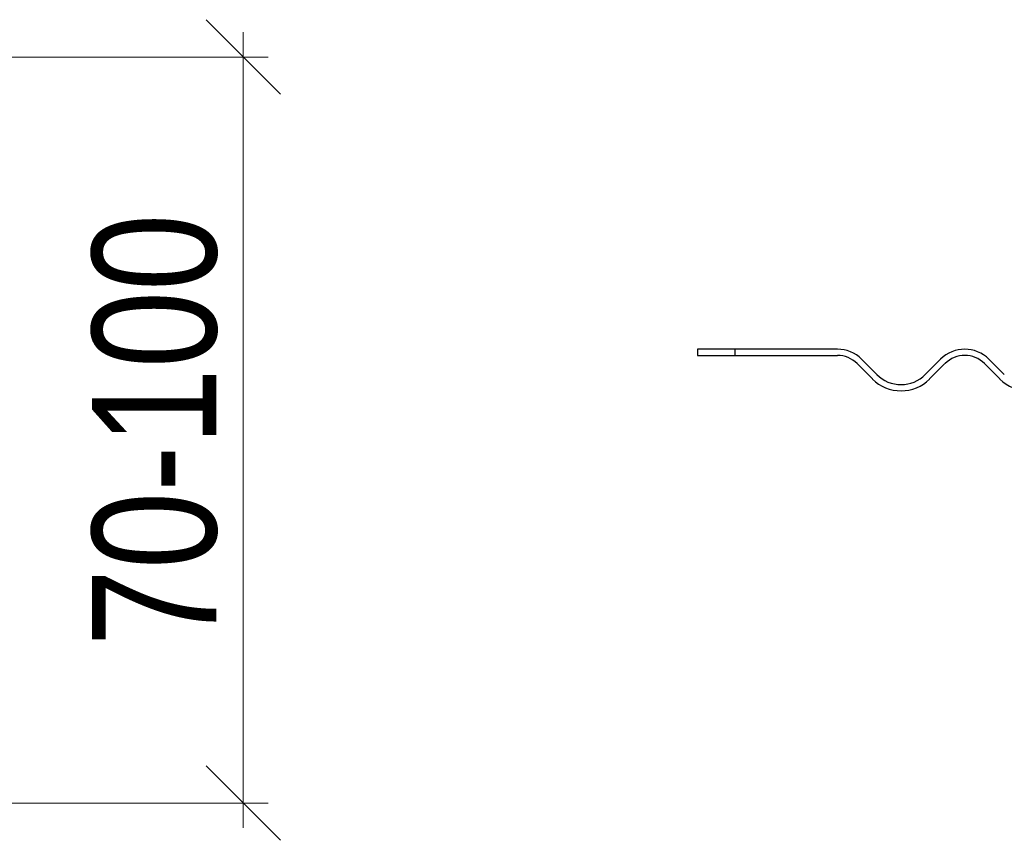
# Model space of a CAD drawing. Header units: millimetres. Extents: x -300186 to 535068, y -28581 to 763298.
# Tile 75 of 256: x -967 to -809, y 137924 to 138056. Entities that reach past the tile are written whole.
import ezdxf

# ---------------------------------------------------------------- set-up
doc = ezdxf.new("R2010")
doc.units = ezdxf.units.MM
doc.header["$LTSCALE"] = 10
doc.header["$PDSIZE"] = -4
for name, color, linetype, lineweight in [('ACO_KOTY', 5, 'Continuous', 13), ('ACO_RAMECEK', 4, 'Continuous', 13), ('ACO_SILNA', 7, 'Continuous', 30)]:
    doc.layers.add(name, color=color, linetype=linetype, lineweight=lineweight)
doc.styles.add('ACO', font='arial.ttf', dxfattribs={"width": 0.8})
doc.dimstyles.new('M1_4 (šipky)', dxfattribs={"dimscale": 4, "dimtxt": 3, "dimasz": 3, "dimexe": 1, "dimexo": 1, "dimgap": 1, "dimtad": 1, "dimdec": 0, "dimtxsty": 'ACO', "dimcen": 3, "dimdle": 1, "dimclrd": 256, "dimclre": 256, "dimclrt": 7, "dimadec": 1, "dimazin": 2, "dimtfac": 0.8, "dimtmove": 0, "dimatfit": 0, "dimldrblk": 'DOTSMALL', "dimfxl": 1, "dimlwd": -1, "dimlwe": -1, "dimarcsym": 1})

# ---------------------------------------------------------------- blocks, each defined once
blk = doc.blocks.new('_OBLIQUE')
at = {"color": 0, "linetype": 'ByBlock'}
blk.add_line((-0.5, -0.5), (0.5, 0.5), dxfattribs=at)
blk = doc.blocks.new('*D1075')
at = {"layer": 'ACO_KOTY', "color": 0, "transparency": 16777216}
for p, q in [((-931.41, 137925.54), (-931.41, 138053.54)), ((-1052.22, 138049.54), (-927.41, 138049.54)), ((-1073.43, 137929.54), (-927.41, 137929.54))]:
    blk.add_line(p, q, dxfattribs=at)
at = {"layer": 'Defpoints', "color": 0, "lineweight": -3, "transparency": 16777216}
for p in [(-1056.22, 138049.54), (-931.41, 138049.54), (-1077.43, 137929.54)]:
    blk.add_point(p, dxfattribs=at)
at = {"layer": 'ACO_KOTY', "color": 0, "transparency": 16777216, "xscale": 12, "yscale": 12, "zscale": 12}
for p, rotation in [((-931.41, 138049.54), 90), ((-931.41, 137929.54), 270)]:
    blk.add_blockref('_OBLIQUE', p, dxfattribs=dict(at, rotation=rotation))
at = {"layer": 'ACO_KOTY', "color": 7, "transparency": 16777216, "insert": (-945.62, 137989.54), "char_height": 20, "attachment_point": 5, "rotation": 90, "style": 'ACO'}
blk.add_mtext('70-100', dxfattribs=at)
blk = doc.blocks.new('_DotSmall')
at = {"color": 0, "linetype": 'ByBlock', "const_width": 0.5}
blk.add_lwpolyline([(-0.0625, 0, 1), (0.0625, 0, 1)], format="xyb", close=True, dxfattribs=at)
blk = doc.blocks.new('A$7E2A18ED2A1C3')
at = {"layer": 'ACO_SILNA'}
for p, q in [((6.01, 146), (0, 146)), ((0, 146), (0, 145)), ((22.5, 146), (6.01, 146)), ((6.01, 146), (6.01, 145)), ((0, 145), (6.01, 145)), ((6.01, 145), (22.5, 145)), ((28.86, 141.91), (26.39, 144.39)), ((28.86, 141.91), (26.39, 144.39)), ((39.12, 144.39), (36.64, 141.91)), ((39.12, 144.39), (36.64, 141.91)), ((49.37, 141.91), (46.9, 144.39)), ((49.37, 141.91), (46.9, 144.39)), ((25.68, 143.68), (28.16, 141.21)), ((25.68, 143.68), (28.16, 141.21)), ((37.35, 141.21), (39.82, 143.68)), ((37.35, 141.21), (39.82, 143.68)), ((46.19, 143.68), (48.66, 141.21)), ((46.19, 143.68), (48.66, 141.21))]:
    blk.add_line(p, q, dxfattribs=at)
for centre, radius, start, end in [((22.5, 140.5), 5.5, 45, 90), ((43.01, 140.5), 5.5, 45, 135), ((43.01, 140.5), 5.5, 45, 135), ((22.5, 140.5), 4.5, 45, 90), ((43.01, 140.5), 4.5, 45, 135), ((43.01, 140.5), 4.5, 45, 135), ((32.75, 145.8), 6.5, 225, 315), ((32.75, 145.8), 6.5, 225, 315), ((32.75, 145.8), 5.5, 225, 315), ((32.75, 145.8), 5.5, 225, 315), ((53.26, 145.8), 6.5, 225, 315), ((53.26, 145.8), 6.5, 225, 315)]:
    blk.add_arc(centre, radius, start, end, dxfattribs=at)

msp = doc.modelspace()

# ---------------------------------------------------------------- block references
at = {"layer": 'ACO_RAMECEK'}
msp.add_blockref('A$7E2A18ED2A1C3', (-858.287, 137856.541), dxfattribs=at)

# ---------------------------------------------------------------- dimensions: what is measured, and where the dimension line sits
at = {"layer": 'ACO_KOTY', "color": 0}
dim = msp.add_linear_dim(base=(-931.411, 138049.542), p1=(-1077.426, 137929.541), p2=(-1056.217, 138049.542), angle=90, text='70-100', dimstyle='M1_4 (šipky)', override={"dimtxt": 5, "dimblk1": 'OBLIQUE', "dimblk2": 'OBLIQUE', "dimsah": 1, "dimclrd": 0, "dimclre": 0}, dxfattribs=at)
dim.commit()
dim.dimension.update_dxf_attribs({"geometry": '*D1075', "text_midpoint": (-945.622, 137989.542)})

doc.saveas('drawing.dxf')
